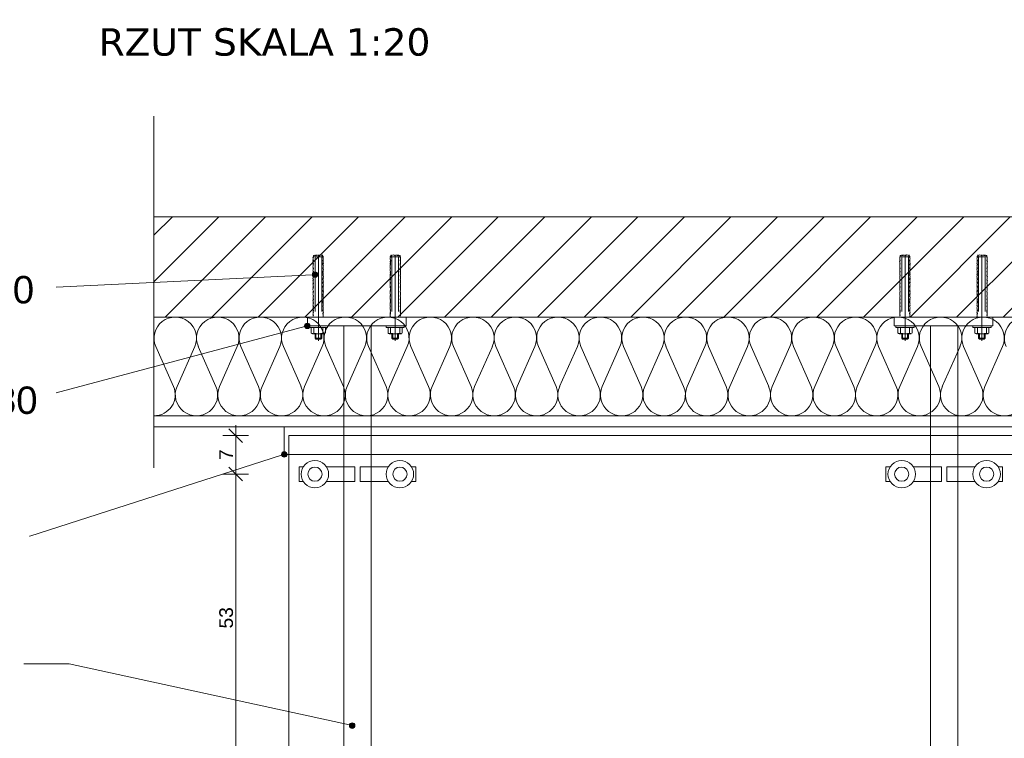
# Model space of a CAD drawing. Extents: x 5465377 to 5465550, y 5925276 to 5925338.
# Tile 122 of 182: x 5465434.44 to 5465436.23, y 5925319.22 to 5925320.53. Entities that reach past the tile are written whole.
import ezdxf

# ---------------------------------------------------------------- set-up
doc = ezdxf.new("R2010")
doc.units = 0
doc.header["$MEASUREMENT"] = 0
doc.linetypes.add('ACAD_ISO10W100', pattern=[18, 12, -3, 0, -3])
doc.linetypes.add('Dashed', pattern=[0.1, 0.05, -0.05])
for name, color, linetype, lineweight in [('0_Nr_pióra__141_Nr_Pióra__141', 7, 'Continuous', 0), ('_______wymiarowanie_Nr_Pióra__141', 7, 'Continuous', 0), ('_ARCH_Projekt_Nr_pióra__141_Nr_Pióra__1', 7, 'Continuous', 13), ('_ARCH_Projekt_Nr_pióra__141_Nr_Pióra__142', 7, 'Continuous', 18), ('_ARCH_Projekt_Nr_pióra__1_Nr_Pióra__141', 7, 'Continuous', 0), ('_Arch_rynny_Nr_pióra__141_Nr_Pióra__141', 7, 'Continuous', 0), ('_cienka_Nr_pióra__141_Nr_Pióra__141', 7, 'Continuous', 0), ('_cienka_Nr_pióra__167_Nr_Pióra__141', 7, 'Continuous', 0), ('_odnośnik_Nr_pióra__141_Nr_Pióra__141', 7, 'Continuous', 0), ('_przerywana_Nr_pióra__141_Nr_Pióra__141', 7, 'Continuous', 0), ('_stal_Nr_pióra__141_Nr_Pióra__141', 7, 'Continuous', 0), ('Opisy - Etykiety_Nr_pióra__141_Nr_Pióra__141', 7, 'Continuous', 0), ('Opisy - Etykiety_Nr_pióra__1_Nr_Pióra__141', 7, 'Continuous', 0), ('Opisy - Etykiety_Nr_Pióra__7', 7, 'Continuous', 35), ('Opisy - Etykiety_Nr_pióra__7_Nr_Pióra__7', 7, 'Continuous', 35), ('tabelki_Nr_pióra__7_Nr_pióra__141_Nr_Pióra__7', 7, 'Continuous', 35), ('This_Nr_pióra__141_Nr_Pióra__141', 7, 'Continuous', 0), ('zzz_stropy_Nr_pióra__141_Nr_Pióra__141', 7, 'Continuous', 0)]:
    doc.layers.add(name, color=color, linetype=linetype, lineweight=lineweight)
doc.layers.add('_______wymiarowanie', color=7, linetype='Continuous')
doc.styles.add('GENERATED_STYLE_1', font='arial.ttf')
doc.styles.add('GENERATED_STYLE_5', font='txt')
doc.styles.add('GENERATED_STYLE_6', font='verdana.ttf')
doc.dimstyles.new('GENERATED_STYLE__8', dxfattribs={"dimtxt": 0.025, "dimasz": 0.02375, "dimexe": 0.18, "dimexo": 0.3, "dimgap": 0.09, "dimtad": 1, "dimdec": 0, "dimlfac": 100, "dimzin": 0, "dimdsep": 46, "dimtxsty": 'GENERATED_STYLE_5', "dimblk": 'ARROWHEAD_6', "dimblk1": 'ARROWHEAD_6', "dimblk2": 'ARROWHEAD_6', "dimcen": 0.09, "dimclrd": 256, "dimclre": 256, "dimclrt": 256, "dimazin": 0, "dimtfac": 1, "dimtdec": 4, "dimtmove": 0, "dimatfit": 3, "dimfxl": 0, "dimtolj": 1, "dimtzin": 0, "dimarcsym": 0})

# ---------------------------------------------------------------- blocks, each defined once
blk = doc.blocks.new('*D459', base_point=(5464021.3307, 5925651.4736))
at = {"layer": '_______wymiarowanie_Nr_Pióra__141', "linetype": 'Continuous'}
for p, q in [((5465434.8558, 5925319.7052), (5465434.8089, 5925319.7052)), ((5465434.8199, 5925319.7177), (5465434.8449, 5925319.6927)), ((5465434.8324, 5925319.1802), (5465434.8324, 5925319.7052)), ((5465434.8199, 5925319.1927), (5465434.8449, 5925319.1677)), ((5465434.8558, 5925319.1802), (5465434.8089, 5925319.1802))]:
    blk.add_line(p, q, dxfattribs=at)
at = {"layer": '_______wymiarowanie_Nr_Pióra__141', "insert": (5465434.8024, 5925319.4237), "char_height": 0.025, "attachment_point": 1, "rotation": 90, "style": 'GENERATED_STYLE_1'}
blk.add_mtext('{53}', dxfattribs=at)
blk = doc.blocks.new('ARROWHEAD_6')
at = {"linetype": 'Continuous'}
for p, q in [((0, 0), (-1, 0)), ((-0.5, -0.5), (0.5, 0.5))]:
    blk.add_line(p, q, dxfattribs=at)
blk = doc.blocks.new('*D460', base_point=(5464021.3307, 5925651.4736))
at = {"layer": '_______wymiarowanie_Nr_Pióra__141', "linetype": 'Continuous'}
for p, q in [((5465434.8324, 5925319.7756), (5465434.8324, 5925319.7943)), ((5465434.8558, 5925319.7756), (5465434.8089, 5925319.7756)), ((5465434.8449, 5925319.7631), (5465434.8199, 5925319.7881)), ((5465434.8324, 5925319.7052), (5465434.8324, 5925319.7756)), ((5465434.8558, 5925319.7052), (5465434.8089, 5925319.7052)), ((5465434.8199, 5925319.7177), (5465434.8449, 5925319.6927))]:
    blk.add_line(p, q, dxfattribs=at)
at = {"layer": '_______wymiarowanie_Nr_Pióra__141', "insert": (5465434.8024, 5925319.7309), "char_height": 0.025, "attachment_point": 1, "rotation": 90, "style": 'GENERATED_STYLE_1'}
blk.add_mtext('{7}', dxfattribs=at)

msp = doc.modelspace()

# ---------------------------------------------------------------- hatches: boundary and pattern name
at = {"layer": '_ARCH_Projekt_Nr_pióra__141_Nr_Pióra__1', "linetype": 'Continuous'}
h = msp.add_hatch(dxfattribs=at)
h.set_pattern_fill('_common_brick_kopia__2_', color=256, style=0, pattern_type=2)
h.set_pattern_definition([(45.000001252, (5664495.338265, 6140137.54822), (-0.042426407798, 0.042426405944), [])])
h.paths.add_polyline_path([(5465434.6834, 5925320.1744), (5465434.6834, 5925319.9916), (5465437.3959, 5925319.9916), (5465437.3959, 5925320.1744)], flags=0)
at = {"layer": 'Opisy - Etykiety_Nr_Pióra__7', "linetype": 'Continuous'}
for points in [[(5465434.9821, 5925320.0692), (5465434.9817, 5925320.0711), (5465434.9806, 5925320.0727), (5465434.979, 5925320.0738), (5465434.9771, 5925320.0742), (5465434.9752, 5925320.0738), (5465434.9735, 5925320.0727), (5465434.9725, 5925320.0711), (5465434.9721, 5925320.0692), (5465434.9725, 5925320.0673), (5465434.9735, 5925320.0656), (5465434.9752, 5925320.0646), (5465434.9771, 5925320.0642), (5465434.979, 5925320.0646), (5465434.9806, 5925320.0656), (5465434.9817, 5925320.0673)], [(5465434.968, 5925319.9756), (5465434.9677, 5925319.9775), (5465434.9666, 5925319.9791), (5465434.965, 5925319.9802), (5465434.963, 5925319.9806), (5465434.9611, 5925319.9802), (5465434.9595, 5925319.9791), (5465434.9584, 5925319.9775), (5465434.958, 5925319.9756), (5465434.9584, 5925319.9737), (5465434.9595, 5925319.972), (5465434.9611, 5925319.9709), (5465434.963, 5925319.9706), (5465434.965, 5925319.9709), (5465434.9666, 5925319.972), (5465434.9677, 5925319.9737)], [(5465434.9258, 5925319.7411), (5465434.9255, 5925319.7431), (5465434.9244, 5925319.7447), (5465434.9228, 5925319.7458), (5465434.9208, 5925319.7461), (5465434.9189, 5925319.7458), (5465434.9173, 5925319.7447), (5465434.9162, 5925319.7431), (5465434.9158, 5925319.7411), (5465434.9162, 5925319.7392), (5465434.9173, 5925319.7376), (5465434.9189, 5925319.7365), (5465434.9208, 5925319.7361), (5465434.9228, 5925319.7365), (5465434.9244, 5925319.7376), (5465434.9255, 5925319.7392)], [(5465435.0497, 5925319.2466), (5465435.0493, 5925319.2485), (5465435.0482, 5925319.2501), (5465435.0466, 5925319.2512), (5465435.0447, 5925319.2516), (5465435.0428, 5925319.2512), (5465435.0412, 5925319.2501), (5465435.0401, 5925319.2485), (5465435.0397, 5925319.2466), (5465435.0401, 5925319.2447), (5465435.0412, 5925319.2431), (5465435.0428, 5925319.242), (5465435.0447, 5925319.2416), (5465435.0466, 5925319.242), (5465435.0482, 5925319.2431), (5465435.0493, 5925319.2447)]]:
    msp.add_hatch(color=256, dxfattribs=at).paths.add_polyline_path(points, flags=0)

# ---------------------------------------------------------------- linework, layer by layer
at = {"layer": '0_Nr_pióra__141_Nr_Pióra__141', "linetype": 'Continuous', "flags": 128}
msp.add_lwpolyline([(5465437.3183, 5925319.7756), (5465434.9293, 5925319.7756), (5465434.9293, 5925318.552), (5465437.3183, 5925318.552)], close=True, dxfattribs=at)
at = {"layer": '_ARCH_Projekt_Nr_pióra__141_Nr_Pióra__142', "linetype": 'Continuous', "flags": 128}
msp.add_lwpolyline([(5465434.6834, 5925320.1744), (5465434.6834, 5925319.9916), (5465437.3959, 5925319.9916), (5465437.3959, 5925320.1744)], close=True, dxfattribs=at)
at = {"layer": '_ARCH_Projekt_Nr_pióra__1_Nr_Pióra__141', "linetype": 'Continuous', "flags": 128}
msp.add_lwpolyline([(5465434.6834, 5925320.1744), (5465434.6834, 5925319.9916), (5465437.3959, 5925319.9916), (5465437.3959, 5925320.1744)], close=True, dxfattribs=at)
at = {"layer": '_Arch_rynny_Nr_pióra__141_Nr_Pióra__141', "linetype": 'Continuous'}
for p, q in [((5465434.6867, 5925319.9379), (5465434.7189, 5925319.8652)), ((5465434.7254, 5925319.8652), (5465434.7577, 5925319.9379)), ((5465434.7642, 5925319.9379), (5465434.7964, 5925319.8652)), ((5465434.8029, 5925319.8652), (5465434.8352, 5925319.9379)), ((5465434.8417, 5925319.9379), (5465434.8739, 5925319.8652)), ((5465434.8804, 5925319.8652), (5465434.9127, 5925319.9379)), ((5465434.9192, 5925319.9379), (5465434.9514, 5925319.8652)), ((5465434.9579, 5925319.8652), (5465434.9902, 5925319.9379)), ((5465434.9967, 5925319.9379), (5465435.0289, 5925319.8652)), ((5465435.0354, 5925319.8652), (5465435.0677, 5925319.9379)), ((5465435.0742, 5925319.9379), (5465435.1064, 5925319.8652)), ((5465435.1129, 5925319.8652), (5465435.1452, 5925319.9379)), ((5465435.1517, 5925319.9379), (5465435.1839, 5925319.8652)), ((5465435.1904, 5925319.8652), (5465435.2227, 5925319.9379)), ((5465435.2292, 5925319.9379), (5465435.2614, 5925319.8652)), ((5465435.2679, 5925319.8652), (5465435.3002, 5925319.9379)), ((5465435.3067, 5925319.9379), (5465435.3389, 5925319.8652)), ((5465435.3454, 5925319.8652), (5465435.3777, 5925319.9379)), ((5465435.3842, 5925319.9379), (5465435.4164, 5925319.8652)), ((5465435.4229, 5925319.8652), (5465435.4552, 5925319.9379)), ((5465435.4617, 5925319.9379), (5465435.4939, 5925319.8652)), ((5465435.5004, 5925319.8652), (5465435.5327, 5925319.9379)), ((5465435.5392, 5925319.9379), (5465435.5714, 5925319.8652)), ((5465435.5779, 5925319.8652), (5465435.6102, 5925319.9379)), ((5465435.6167, 5925319.9379), (5465435.6489, 5925319.8652)), ((5465435.6554, 5925319.8652), (5465435.6877, 5925319.9379)), ((5465435.6942, 5925319.9379), (5465435.7264, 5925319.8652)), ((5465435.7329, 5925319.8652), (5465435.7652, 5925319.9379)), ((5465435.7717, 5925319.9379), (5465435.8039, 5925319.8652)), ((5465435.8104, 5925319.8652), (5465435.8427, 5925319.9379)), ((5465435.8492, 5925319.9379), (5465435.8814, 5925319.8652)), ((5465435.8879, 5925319.8652), (5465435.9202, 5925319.9379)), ((5465435.9267, 5925319.9379), (5465435.9589, 5925319.8652)), ((5465435.9654, 5925319.8652), (5465435.9977, 5925319.9379)), ((5465436.0042, 5925319.9379), (5465436.0364, 5925319.8652)), ((5465436.0429, 5925319.8652), (5465436.0752, 5925319.9379)), ((5465436.0817, 5925319.9379), (5465436.1139, 5925319.8652)), ((5465436.1204, 5925319.8652), (5465436.1527, 5925319.9379)), ((5465436.1592, 5925319.9379), (5465436.1914, 5925319.8652)), ((5465436.1979, 5925319.8652), (5465436.2302, 5925319.9379))]:
    msp.add_line(p, q, dxfattribs=at)
for centre, start_param, end_param in [((5465434.7222, 5925319.9533), 2.728799, 6.695979), ((5465434.7997, 5925319.9533), 2.728799, 6.695979), ((5465434.8772, 5925319.9533), 2.728799, 6.695979), ((5465434.9547, 5925319.9533), 2.728799, 6.695979), ((5465435.0322, 5925319.9533), 2.728799, 6.695979), ((5465435.1097, 5925319.9533), 2.728799, 6.695979), ((5465435.1872, 5925319.9533), 2.728799, 6.695979), ((5465435.2647, 5925319.9533), 2.728799, 6.695979), ((5465435.3422, 5925319.9533), 2.728799, 6.695979), ((5465435.4197, 5925319.9533), 2.728799, 6.695979), ((5465435.4972, 5925319.9533), 2.728799, 6.695979), ((5465435.5747, 5925319.9533), 2.728799, 6.695979), ((5465435.6522, 5925319.9533), 2.728799, 6.695979), ((5465435.7297, 5925319.9533), 2.728799, 6.695979), ((5465435.8072, 5925319.9533), 2.728799, 6.695979), ((5465435.8847, 5925319.9533), 2.728799, 6.695979), ((5465435.9622, 5925319.9533), 2.728799, 6.695979), ((5465436.0397, 5925319.9533), 2.728799, 6.695979), ((5465436.1172, 5925319.9533), 2.728799, 6.695979), ((5465436.1947, 5925319.9533), 2.728799, 6.695979), ((5465436.2722, 5925319.9533), 2.728799, 6.695979), ((5465434.6834, 5925319.8498), 1.570796, 3.554386), ((5465434.7609, 5925319.8498), 5.870393, 9.837572), ((5465434.8384, 5925319.8498), 5.870393, 9.837572), ((5465434.9159, 5925319.8498), 5.870393, 9.837572), ((5465434.9934, 5925319.8498), 5.870393, 9.837572), ((5465435.0709, 5925319.8498), 5.870393, 9.837572), ((5465435.1484, 5925319.8498), 5.870393, 9.837572), ((5465435.2259, 5925319.8498), 5.870393, 9.837572), ((5465435.3034, 5925319.8498), 5.870393, 9.837572), ((5465435.3809, 5925319.8498), 5.870393, 9.837572), ((5465435.4584, 5925319.8498), 5.870393, 9.837572), ((5465435.5359, 5925319.8498), 5.870393, 9.837572), ((5465435.6134, 5925319.8498), 5.870393, 9.837572), ((5465435.6909, 5925319.8498), 5.870393, 9.837572), ((5465435.7684, 5925319.8498), 5.870393, 9.837572), ((5465435.8459, 5925319.8498), 5.870393, 9.837572), ((5465435.9234, 5925319.8498), 5.870393, 9.837572), ((5465436.0009, 5925319.8498), 5.870393, 9.837572), ((5465436.0784, 5925319.8498), 5.870393, 9.837572), ((5465436.1559, 5925319.8498), 5.870393, 9.837572), ((5465436.2334, 5925319.8498), 5.870393, 9.837572)]:
    msp.add_ellipse(centre, major_axis=(-0.0387, 0), ratio=0.987919, start_param=start_param, end_param=end_param, dxfattribs=at)
at = {"layer": '_cienka_Nr_pióra__141_Nr_Pióra__141', "linetype": 'Continuous'}
for p, q in [((5465434.6834, 5925319.7165), (5465434.6834, 5925320.3578)), ((5465434.6834, 5925319.7916), (5465437.3959, 5925319.7916))]:
    msp.add_line(p, q, dxfattribs=at)
at = {"layer": '_cienka_Nr_pióra__141_Nr_Pióra__141', "linetype": 'Continuous', "flags": 128}
for points in [[(5465435.0293, 5925319.9756), (5465435.0793, 5925319.9756), (5465435.0793, 5925318.592), (5465435.0293, 5925318.592)], [(5465436.0988, 5925319.9756), (5465436.1488, 5925319.9756), (5465436.1488, 5925318.592), (5465436.0988, 5925318.592)]]:
    msp.add_lwpolyline(points, close=True, dxfattribs=at)
at = {"layer": '_cienka_Nr_pióra__167_Nr_Pióra__141', "linetype": 'Continuous'}
for p, q in [((5465434.6834, 5925319.8116), (5465437.3959, 5925319.8116)), ((5465434.6834, 5925319.7916), (5465437.3959, 5925319.7916))]:
    msp.add_line(p, q, dxfattribs=at)
at = {"layer": '_odnośnik_Nr_pióra__141_Nr_Pióra__141', "linetype": 'Dashed'}
for p, q in [((5465434.9771, 5925320.1018), (5465434.9771, 5925319.9756)), ((5465434.9771, 5925320.1018), (5465434.9891, 5925320.1018)), ((5465434.9891, 5925320.1018), (5465434.9891, 5925319.9756)), ((5465435.117, 5925320.1018), (5465435.117, 5925319.9756)), ((5465435.129, 5925320.1018), (5465435.117, 5925320.1018)), ((5465435.129, 5925320.1018), (5465435.129, 5925319.9756)), ((5465436.0466, 5925320.1018), (5465436.0466, 5925319.9756)), ((5465436.0466, 5925320.1018), (5465436.0586, 5925320.1018)), ((5465436.0586, 5925320.1018), (5465436.0586, 5925319.9756)), ((5465436.1866, 5925320.1018), (5465436.1866, 5925319.9756)), ((5465436.1985, 5925320.1018), (5465436.1866, 5925320.1018)), ((5465436.1985, 5925320.1018), (5465436.1985, 5925319.9756))]:
    msp.add_line(p, q, dxfattribs=at)
at = {"layer": '_odnośnik_Nr_pióra__141_Nr_Pióra__141', "linetype": 'Continuous'}
for p, q in [((5465434.9701, 5925319.9623), (5465434.9701, 5925319.9725)), ((5465434.9747, 5925319.9725), (5465434.9747, 5925319.9623)), ((5465434.9913, 5925319.9725), (5465434.9913, 5925319.9623)), ((5465434.996, 5925319.9623), (5465434.996, 5925319.9725)), ((5465435.1101, 5925319.9623), (5465435.1101, 5925319.9725)), ((5465435.1148, 5925319.9725), (5465435.1148, 5925319.9623)), ((5465435.1313, 5925319.9725), (5465435.1313, 5925319.9623)), ((5465435.136, 5925319.9623), (5465435.136, 5925319.9725)), ((5465436.0396, 5925319.9623), (5465436.0396, 5925319.9725)), ((5465436.0443, 5925319.9725), (5465436.0443, 5925319.9623)), ((5465436.0609, 5925319.9725), (5465436.0609, 5925319.9623)), ((5465436.0655, 5925319.9623), (5465436.0655, 5925319.9725)), ((5465436.1797, 5925319.9623), (5465436.1797, 5925319.9725)), ((5465436.1843, 5925319.9725), (5465436.1843, 5925319.9623)), ((5465436.2009, 5925319.9725), (5465436.2009, 5925319.9623)), ((5465436.2055, 5925319.9623), (5465436.2055, 5925319.9725)), ((5465434.9724, 5925319.9612), (5465434.9937, 5925319.9612)), ((5465434.9771, 5925319.9532), (5465434.9771, 5925319.9612)), ((5465434.9771, 5925319.9532), (5465434.9891, 5925319.9532)), ((5465434.9771, 5925319.9532), (5465434.9786, 5925319.9513)), ((5465434.9786, 5925319.9513), (5465434.9786, 5925319.9612)), ((5465434.9876, 5925319.9513), (5465434.9876, 5925319.9612)), ((5465434.9891, 5925319.9532), (5465434.9876, 5925319.9513)), ((5465434.9891, 5925319.9532), (5465434.9891, 5925319.9612)), ((5465435.1337, 5925319.9612), (5465435.1124, 5925319.9612)), ((5465435.117, 5925319.9532), (5465435.117, 5925319.9612)), ((5465435.129, 5925319.9532), (5465435.117, 5925319.9532)), ((5465435.117, 5925319.9532), (5465435.1185, 5925319.9513)), ((5465435.1185, 5925319.9513), (5465435.1185, 5925319.9612)), ((5465435.1275, 5925319.9513), (5465435.1275, 5925319.9612)), ((5465435.129, 5925319.9532), (5465435.1275, 5925319.9513)), ((5465435.129, 5925319.9532), (5465435.129, 5925319.9612)), ((5465436.0419, 5925319.9612), (5465436.0632, 5925319.9612)), ((5465436.0466, 5925319.9532), (5465436.0466, 5925319.9612)), ((5465436.0466, 5925319.9532), (5465436.0586, 5925319.9532)), ((5465436.0466, 5925319.9532), (5465436.0481, 5925319.9513)), ((5465436.0481, 5925319.9513), (5465436.0481, 5925319.9612)), ((5465436.0571, 5925319.9513), (5465436.0571, 5925319.9612)), ((5465436.0586, 5925319.9532), (5465436.0571, 5925319.9513)), ((5465436.0586, 5925319.9532), (5465436.0586, 5925319.9612)), ((5465436.2033, 5925319.9612), (5465436.1819, 5925319.9612)), ((5465436.1865, 5925319.9532), (5465436.1865, 5925319.9612)), ((5465436.1985, 5925319.9532), (5465436.1865, 5925319.9532)), ((5465436.1865, 5925319.9532), (5465436.188, 5925319.9513)), ((5465436.188, 5925319.9513), (5465436.188, 5925319.9612)), ((5465436.197, 5925319.9513), (5465436.197, 5925319.9612)), ((5465436.1985, 5925319.9532), (5465436.197, 5925319.9513)), ((5465436.1985, 5925319.9532), (5465436.1985, 5925319.9612)), ((5465434.9786, 5925319.9513), (5465434.9876, 5925319.9513)), ((5465435.1275, 5925319.9513), (5465435.1185, 5925319.9513)), ((5465436.0481, 5925319.9513), (5465436.0571, 5925319.9513)), ((5465436.197, 5925319.9513), (5465436.188, 5925319.9513))]:
    msp.add_line(p, q, dxfattribs=at)
at = {"layer": '_odnośnik_Nr_pióra__141_Nr_Pióra__141', "linetype": 'Continuous', "flags": 128}
for points in [[(5465434.9916, 5925319.9916, 0.434465), (5465434.9912, 5925319.9943, 0.520567), (5465434.9912, 5925319.9977, 0.520567), (5465434.9912, 5925320.0012, 0.520567), (5465434.9912, 5925320.0039, 0.520567), (5465434.9912, 5925320.0065, 0.402295), (5465434.9912, 5925320.0109, 0.520567), (5465434.9912, 5925320.0143, 0.520567), (5465434.9912, 5925320.0177, 0.520567), (5465434.9912, 5925320.0203, 0.520567), (5465434.9912, 5925320.023, 0.520567), (5465434.9912, 5925320.0259, 0.390562), (5465434.9912, 5925320.0299, 0.520567), (5465434.9912, 5925320.0325, 0.520567), (5465434.9912, 5925320.0356, 0.520567), (5465434.9912, 5925320.0392, 0.405368), (5465434.9912, 5925320.0437, 0.520567), (5465434.9912, 5925320.0462, 0.520567), (5465434.9912, 5925320.0498, 0.520567), (5465434.9912, 5925320.0535, 0.520567), (5465434.9912, 5925320.0573, 0.520567), (5465434.9912, 5925320.0604, 0.520567), (5465434.9912, 5925320.0643, 0.520567), (5465434.9912, 5925320.068, 0.520567), (5465434.9912, 5925320.071, 0.520567), (5465434.9912, 5925320.0739, 0.520567), (5465434.9912, 5925320.0765, 0.520567), (5465434.9912, 5925320.0801, 0.520567), (5465434.9912, 5925320.0832, 0.520567), (5465434.9912, 5925320.0869, 0.414373), (5465434.9911, 5925320.0917, 0.520567), (5465434.9911, 5925320.0945, 0.520567), (5465434.9911, 5925320.0973, 0.520567), (5465434.9911, 5925320.1009, 0.520567), (5465434.9911, 5925320.1037, 0.537126), (5465434.9885, 5925320.1039, 0.520567), (5465434.9845, 5925320.1039, 0.520567), (5465434.9819, 5925320.1039, 0.520567), (5465434.9789, 5925320.1039, 0.508103), (5465434.9753, 5925320.1039, 0.520567), (5465434.974, 5925320.1017, 0.520567), (5465434.974, 5925320.0986, 0.520567), (5465434.974, 5925320.0956, 0.520567), (5465434.974, 5925320.0917, 0.520567), (5465434.974, 5925320.0888, 0.391415), (5465434.9741, 5925320.0848, 0.520567), (5465434.9741, 5925320.0809, 0.520567), (5465434.9741, 5925320.0783, 0.520567), (5465434.9741, 5925320.0749, 0.520567), (5465434.9741, 5925320.0716, 0.520567), (5465434.9741, 5925320.0679, 0.520567), (5465434.9741, 5925320.064, 0.520567), (5465434.9741, 5925320.0604, 0.520567), (5465434.9741, 5925320.0565, 0.520567), (5465434.9741, 5925320.0533, 0.520567), (5465434.9741, 5925320.05, 0.520567), (5465434.9741, 5925320.047, 0.520567), (5465434.9741, 5925320.0434, 0.409157), (5465434.9741, 5925320.0387, 0.520567), (5465434.9741, 5925320.035, 0.520567), (5465434.9741, 5925320.0313, 0.39645), (5465434.9741, 5925320.0271, 0.520567), (5465434.9741, 5925320.0244, 0.520567), (5465434.9741, 5925320.0208, 0.520567), (5465434.9741, 5925320.0178, 0.520567), (5465434.9741, 5925320.015, 0.520567), (5465434.9741, 5925320.0116, 0.520567), (5465434.9741, 5925320.0084, 0.401147), (5465434.9741, 5925320.004, 0.520567), (5465434.9741, 5925320.0011, 0.520567), (5465434.9741, 5925319.9984, 0.520567), (5465434.9741, 5925319.995, 0.520567), (5465434.9741, 5925319.992, 0.097834), (5465434.9737, 5925319.9916)], [(5465435.1144, 5925319.9916, -0.434465), (5465435.1148, 5925319.9943, -0.520567), (5465435.1148, 5925319.9977, -0.520567), (5465435.1148, 5925320.0012, -0.520567), (5465435.1148, 5925320.0039, -0.520567), (5465435.1148, 5925320.0065, -0.402295), (5465435.1148, 5925320.0109, -0.520567), (5465435.1148, 5925320.0143, -0.520567), (5465435.1148, 5925320.0177, -0.520567), (5465435.1148, 5925320.0203, -0.520567), (5465435.1148, 5925320.023, -0.520567), (5465435.1148, 5925320.0259, -0.390562), (5465435.1148, 5925320.0299, -0.520567), (5465435.1148, 5925320.0325, -0.520567), (5465435.1148, 5925320.0356, -0.520567), (5465435.1148, 5925320.0392, -0.405368), (5465435.1148, 5925320.0437, -0.520567), (5465435.1148, 5925320.0462, -0.520567), (5465435.1148, 5925320.0498, -0.520567), (5465435.1148, 5925320.0535, -0.520567), (5465435.1148, 5925320.0573, -0.520567), (5465435.1148, 5925320.0604, -0.520567), (5465435.1148, 5925320.0643, -0.520567), (5465435.1148, 5925320.068, -0.520567), (5465435.1148, 5925320.071, -0.520567), (5465435.1148, 5925320.0739, -0.520567), (5465435.1148, 5925320.0765, -0.520567), (5465435.1148, 5925320.0801, -0.520567), (5465435.1148, 5925320.0832, -0.520567), (5465435.1148, 5925320.0869, -0.414373), (5465435.1149, 5925320.0917, -0.520567), (5465435.1149, 5925320.0945, -0.520567), (5465435.1149, 5925320.0973, -0.520567), (5465435.1149, 5925320.1009, -0.520567), (5465435.1149, 5925320.1037, -0.537126), (5465435.1176, 5925320.1039, -0.520567), (5465435.1216, 5925320.1039, -0.520567), (5465435.1242, 5925320.1039, -0.520567), (5465435.1272, 5925320.1039, -0.508103), (5465435.1308, 5925320.1039, -0.520567), (5465435.132, 5925320.1017, -0.520567), (5465435.132, 5925320.0986, -0.520567), (5465435.132, 5925320.0956, -0.520567), (5465435.132, 5925320.0917, -0.520567), (5465435.132, 5925320.0888, -0.391415), (5465435.132, 5925320.0848, -0.520567), (5465435.132, 5925320.0809, -0.520567), (5465435.132, 5925320.0783, -0.520567), (5465435.132, 5925320.0749, -0.520567), (5465435.132, 5925320.0716, -0.520567), (5465435.132, 5925320.0679, -0.520567), (5465435.132, 5925320.064, -0.520567), (5465435.132, 5925320.0604, -0.520567), (5465435.132, 5925320.0565, -0.520567), (5465435.132, 5925320.0533, -0.520567), (5465435.132, 5925320.05, -0.520567), (5465435.132, 5925320.047, -0.520567), (5465435.132, 5925320.0434, -0.409157), (5465435.132, 5925320.0387, -0.520567), (5465435.132, 5925320.035, -0.520567), (5465435.132, 5925320.0313, -0.39645), (5465435.132, 5925320.0271, -0.520567), (5465435.132, 5925320.0244, -0.520567), (5465435.132, 5925320.0208, -0.520567), (5465435.132, 5925320.0178, -0.520567), (5465435.132, 5925320.015, -0.520567), (5465435.132, 5925320.0116, -0.520567), (5465435.132, 5925320.0084, -0.401147), (5465435.132, 5925320.004, -0.520567), (5465435.132, 5925320.0011, -0.520567), (5465435.132, 5925319.9984, -0.520567), (5465435.132, 5925319.995, -0.520567), (5465435.132, 5925319.992, -0.097834), (5465435.1324, 5925319.9916)], [(5465436.0612, 5925319.9916, 0.434465), (5465436.0608, 5925319.9943, 0.520567), (5465436.0608, 5925319.9977, 0.520567), (5465436.0608, 5925320.0012, 0.520567), (5465436.0608, 5925320.0039, 0.520567), (5465436.0608, 5925320.0065, 0.402295), (5465436.0608, 5925320.0109, 0.520567), (5465436.0608, 5925320.0143, 0.520567), (5465436.0608, 5925320.0177, 0.520567), (5465436.0608, 5925320.0203, 0.520567), (5465436.0608, 5925320.023, 0.520567), (5465436.0608, 5925320.0259, 0.390562), (5465436.0608, 5925320.0299, 0.520567), (5465436.0608, 5925320.0325, 0.520567), (5465436.0608, 5925320.0356, 0.520567), (5465436.0608, 5925320.0392, 0.405368), (5465436.0608, 5925320.0437, 0.520567), (5465436.0608, 5925320.0462, 0.520567), (5465436.0608, 5925320.0498, 0.520567), (5465436.0608, 5925320.0535, 0.520567), (5465436.0608, 5925320.0573, 0.520567), (5465436.0608, 5925320.0604, 0.520567), (5465436.0608, 5925320.0643, 0.520567), (5465436.0608, 5925320.068, 0.520567), (5465436.0608, 5925320.071, 0.520567), (5465436.0608, 5925320.0739, 0.520567), (5465436.0608, 5925320.0765, 0.520567), (5465436.0608, 5925320.0801, 0.520567), (5465436.0608, 5925320.0832, 0.520567), (5465436.0608, 5925320.0869, 0.414373), (5465436.0607, 5925320.0917, 0.520567), (5465436.0607, 5925320.0945, 0.520567), (5465436.0607, 5925320.0973, 0.520567), (5465436.0607, 5925320.1009, 0.520567), (5465436.0607, 5925320.1037, 0.537126), (5465436.058, 5925320.1039, 0.520567), (5465436.054, 5925320.1039, 0.520567), (5465436.0515, 5925320.1039, 0.520567), (5465436.0484, 5925320.1039, 0.508103), (5465436.0448, 5925320.1039, 0.520567), (5465436.0436, 5925320.1017, 0.520567), (5465436.0436, 5925320.0986, 0.520567), (5465436.0436, 5925320.0956, 0.520567), (5465436.0436, 5925320.0917, 0.520567), (5465436.0436, 5925320.0888, 0.391415), (5465436.0437, 5925320.0848, 0.520567), (5465436.0437, 5925320.0809, 0.520567), (5465436.0437, 5925320.0783, 0.520567), (5465436.0437, 5925320.0749, 0.520567), (5465436.0437, 5925320.0716, 0.520567), (5465436.0437, 5925320.0679, 0.520567), (5465436.0437, 5925320.064, 0.520567), (5465436.0437, 5925320.0604, 0.520567), (5465436.0437, 5925320.0565, 0.520567), (5465436.0437, 5925320.0533, 0.520567), (5465436.0437, 5925320.05, 0.520567), (5465436.0437, 5925320.047, 0.520567), (5465436.0437, 5925320.0434, 0.409157), (5465436.0437, 5925320.0387, 0.520567), (5465436.0437, 5925320.035, 0.520567), (5465436.0437, 5925320.0313, 0.39645), (5465436.0437, 5925320.0271, 0.520567), (5465436.0437, 5925320.0244, 0.520567), (5465436.0437, 5925320.0208, 0.520567), (5465436.0437, 5925320.0178, 0.520567), (5465436.0437, 5925320.015, 0.520567), (5465436.0437, 5925320.0116, 0.520567), (5465436.0437, 5925320.0084, 0.401147), (5465436.0437, 5925320.004, 0.520567), (5465436.0437, 5925320.0011, 0.520567), (5465436.0437, 5925319.9984, 0.520567), (5465436.0437, 5925319.995, 0.520567), (5465436.0437, 5925319.992, 0.097834), (5465436.0432, 5925319.9916)], [(5465436.184, 5925319.9916, -0.434465), (5465436.1844, 5925319.9943, -0.520567), (5465436.1844, 5925319.9977, -0.520567), (5465436.1844, 5925320.0012, -0.520567), (5465436.1844, 5925320.0039, -0.520567), (5465436.1844, 5925320.0065, -0.402295), (5465436.1844, 5925320.0109, -0.520567), (5465436.1844, 5925320.0143, -0.520567), (5465436.1844, 5925320.0177, -0.520567), (5465436.1844, 5925320.0203, -0.520567), (5465436.1844, 5925320.023, -0.520567), (5465436.1844, 5925320.0259, -0.390562), (5465436.1844, 5925320.0299, -0.520567), (5465436.1844, 5925320.0325, -0.520567), (5465436.1844, 5925320.0356, -0.520567), (5465436.1844, 5925320.0392, -0.405368), (5465436.1844, 5925320.0437, -0.520567), (5465436.1844, 5925320.0462, -0.520567), (5465436.1844, 5925320.0498, -0.520567), (5465436.1844, 5925320.0535, -0.520567), (5465436.1844, 5925320.0573, -0.520567), (5465436.1844, 5925320.0604, -0.520567), (5465436.1844, 5925320.0643, -0.520567), (5465436.1844, 5925320.068, -0.520567), (5465436.1844, 5925320.071, -0.520567), (5465436.1844, 5925320.0739, -0.520567), (5465436.1844, 5925320.0765, -0.520567), (5465436.1844, 5925320.0801, -0.520567), (5465436.1844, 5925320.0832, -0.520567), (5465436.1844, 5925320.0869, -0.414373), (5465436.1845, 5925320.0917, -0.520567), (5465436.1845, 5925320.0945, -0.520567), (5465436.1845, 5925320.0973, -0.520567), (5465436.1845, 5925320.1009, -0.520567), (5465436.1845, 5925320.1037, -0.537126), (5465436.1871, 5925320.1039, -0.520567), (5465436.1911, 5925320.1039, -0.520567), (5465436.1937, 5925320.1039, -0.520567), (5465436.1968, 5925320.1039, -0.508103), (5465436.2003, 5925320.1039, -0.520567), (5465436.2016, 5925320.1017, -0.520567), (5465436.2016, 5925320.0986, -0.520567), (5465436.2016, 5925320.0956, -0.520567), (5465436.2016, 5925320.0917, -0.520567), (5465436.2016, 5925320.0888, -0.391415), (5465436.2015, 5925320.0848, -0.520567), (5465436.2015, 5925320.0809, -0.520567), (5465436.2015, 5925320.0783, -0.520567), (5465436.2015, 5925320.0749, -0.520567), (5465436.2015, 5925320.0716, -0.520567), (5465436.2015, 5925320.0679, -0.520567), (5465436.2015, 5925320.064, -0.520567), (5465436.2015, 5925320.0604, -0.520567), (5465436.2015, 5925320.0565, -0.520567), (5465436.2015, 5925320.0533, -0.520567), (5465436.2015, 5925320.05, -0.520567), (5465436.2015, 5925320.047, -0.520567), (5465436.2015, 5925320.0434, -0.409157), (5465436.2015, 5925320.0387, -0.520567), (5465436.2015, 5925320.035, -0.520567), (5465436.2015, 5925320.0313, -0.39645), (5465436.2015, 5925320.0271, -0.520567), (5465436.2015, 5925320.0244, -0.520567), (5465436.2015, 5925320.0208, -0.520567), (5465436.2015, 5925320.0178, -0.520567), (5465436.2015, 5925320.015, -0.520567), (5465436.2015, 5925320.0116, -0.520567), (5465436.2015, 5925320.0084, -0.401147), (5465436.2015, 5925320.004, -0.520567), (5465436.2015, 5925320.0011, -0.520567), (5465436.2015, 5925319.9984, -0.520567), (5465436.2015, 5925319.995, -0.520567), (5465436.2015, 5925319.992, -0.097834), (5465436.2019, 5925319.9916)]]:
    msp.add_lwpolyline(points, format="xyb", dxfattribs=at)
for points in [[(5465434.9664, 5925319.9725), (5465434.9997, 5925319.9725), (5465434.9997, 5925319.9756), (5465434.9664, 5925319.9756)], [(5465435.1397, 5925319.9725), (5465435.1064, 5925319.9725), (5465435.1064, 5925319.9756), (5465435.1397, 5925319.9756)], [(5465436.0359, 5925319.9725), (5465436.0693, 5925319.9725), (5465436.0693, 5925319.9756), (5465436.0359, 5925319.9756)], [(5465436.2093, 5925319.9725), (5465436.1759, 5925319.9725), (5465436.1759, 5925319.9756), (5465436.2093, 5925319.9756)]]:
    msp.add_lwpolyline(points, close=True, dxfattribs=at)
at = {"layer": '_odnośnik_Nr_pióra__141_Nr_Pióra__141', "linetype": 'Continuous'}
for centre, radius, start, end in [((5465434.9724, 5925319.9643), 0.00304, 220.3106, 319.6894), ((5465434.983, 5925319.994), 0.0327, 255.3162, 284.6706), ((5465434.9936, 5925319.9643), 0.00304, 220.3106, 319.6894), ((5465435.1124, 5925319.9643), 0.00304, 220.3106, 319.6894), ((5465435.123, 5925319.994), 0.0327, 255.3294, 284.6838), ((5465435.1336, 5925319.9643), 0.00304, 220.3106, 319.6894), ((5465436.042, 5925319.9643), 0.00304, 220.3106, 319.6894), ((5465436.0526, 5925319.994), 0.0327, 255.3162, 284.6706), ((5465436.0632, 5925319.9643), 0.00304, 220.3106, 319.6894), ((5465436.182, 5925319.9643), 0.00304, 220.3106, 319.6894), ((5465436.1926, 5925319.994), 0.0327, 255.3294, 284.6838), ((5465436.2032, 5925319.9643), 0.00304, 220.3106, 319.6894)]:
    msp.add_arc(centre, radius, start, end, dxfattribs=at)
at = {"layer": '_przerywana_Nr_pióra__141_Nr_Pióra__141', "linetype": 'ACAD_ISO10W100'}
for p, q in [((5465434.9831, 5925319.9484), (5465434.9831, 5925320.104)), ((5465435.123, 5925319.9484), (5465435.123, 5925320.104)), ((5465436.0526, 5925319.9484), (5465436.0526, 5925320.104)), ((5465436.1925, 5925319.9484), (5465436.1925, 5925320.104))]:
    msp.add_line(p, q, dxfattribs=at)
at = {"layer": '_stal_Nr_pióra__141_Nr_Pióra__141', "linetype": 'Continuous', "flags": 128}
for points in [[(5465434.963, 5925319.9916), (5465434.963, 5925319.9756), (5465435.143, 5925319.9756), (5465435.143, 5925319.9916)], [(5465436.0326, 5925319.9916), (5465436.0326, 5925319.9756), (5465436.2126, 5925319.9756), (5465436.2126, 5925319.9916)]]:
    msp.add_lwpolyline(points, close=True, dxfattribs=at)
at = {"layer": 'Opisy - Etykiety_Nr_pióra__141_Nr_Pióra__141', "linetype": 'Continuous'}
for p, q in [((5465434.5049, 5925320.0462), (5465434.9721, 5925320.0689)), ((5465434.5049, 5925319.8533), (5465434.9582, 5925319.9743)), ((5465434.4571, 5925319.5923), (5465434.9161, 5925319.7396)), ((5465434.4571, 5925319.5923), (5465434.4562, 5925319.5923)), ((5465434.5289, 5925319.3595), (5465434.4459, 5925319.3595)), ((5465434.5289, 5925319.3595), (5465435.0399, 5925319.2481))]:
    msp.add_line(p, q, dxfattribs=at)
at = {"layer": 'Opisy - Etykiety_Nr_pióra__1_Nr_Pióra__141', "linetype": 'Continuous'}
for centre in [(5465434.9771, 5925320.0692), (5465434.963, 5925319.9756), (5465434.9208, 5925319.7411), (5465435.0447, 5925319.2466)]:
    msp.add_circle(centre, 0.005, dxfattribs=at)
at = {"layer": 'This_Nr_pióra__141_Nr_Pióra__141', "linetype": 'Continuous'}
for centre in [(5465434.9768, 5925319.7052), (5465435.1317, 5925319.7052), (5465435.1317, 5925319.7052), (5465436.0464, 5925319.7052), (5465436.0464, 5925319.7052), (5465436.2012, 5925319.7052), (5465436.2012, 5925319.7052)]:
    msp.add_circle(centre, 0.013, dxfattribs=at)
at = {"layer": 'zzz_stropy_Nr_pióra__141_Nr_Pióra__141', "linetype": 'Continuous', "flags": 128}
msp.add_lwpolyline([(5465437.3959, 5925319.7916), (5465437.329, 5925319.7916), (5465437.329, 5925319.7411), (5465434.9208, 5925319.7411), (5465434.9208, 5925319.7916)], close=True, dxfattribs=at)
for points in [[(5465434.9556, 5925319.692), (5465434.948, 5925319.692), (5465434.948, 5925319.7184), (5465434.9556, 5925319.7184)], [(5465434.9981, 5925319.7184), (5465435.0493, 5925319.7184), (5465435.0493, 5925319.692), (5465434.9981, 5925319.692)], [(5465435.1105, 5925319.7184), (5465435.0593, 5925319.7184), (5465435.0593, 5925319.692), (5465435.1105, 5925319.692)], [(5465435.153, 5925319.692), (5465435.1605, 5925319.692), (5465435.1605, 5925319.7184), (5465435.153, 5925319.7184)], [(5465436.0251, 5925319.692), (5465436.0176, 5925319.692), (5465436.0176, 5925319.7184), (5465436.0251, 5925319.7184)], [(5465436.0676, 5925319.7184), (5465436.1188, 5925319.7184), (5465436.1188, 5925319.692), (5465436.0676, 5925319.692)], [(5465436.18, 5925319.7184), (5465436.1288, 5925319.7184), (5465436.1288, 5925319.692), (5465436.18, 5925319.692)], [(5465436.2225, 5925319.692), (5465436.2301, 5925319.692), (5465436.2301, 5925319.7184), (5465436.2225, 5925319.7184)]]:
    msp.add_lwpolyline(points, dxfattribs=at)
at = {"layer": 'zzz_stropy_Nr_pióra__141_Nr_Pióra__141', "linetype": 'Continuous'}
for centre in [(5465434.9768, 5925319.7052), (5465435.1317, 5925319.7052), (5465436.0464, 5925319.7052), (5465436.2012, 5925319.7052)]:
    msp.add_circle(centre, 0.025, dxfattribs=at)

# ---------------------------------------------------------------- texts
at = {"layer": 'Opisy - Etykiety_Nr_pióra__7_Nr_Pióra__7', "linetype": 'Continuous', "char_height": 0.05, "attachment_point": 9, "style": 'GENERATED_STYLE_1'}
for s, insert in [('{kotwy wklejane 4M12-150 }', (5465434.4649, 5925320.0015)), ('{Bl.15x120x180 }', (5465434.4712, 5925319.8143))]:
    msp.add_mtext(s, dxfattribs=dict(at, insert=insert))
at = {"layer": 'tabelki_Nr_pióra__7_Nr_pióra__141_Nr_Pióra__7', "linetype": 'Continuous', "insert": (5465434.5824, 5925320.4675), "char_height": 0.05, "attachment_point": 7, "style": 'GENERATED_STYLE_6'}
msp.add_mtext('{RZUT SKALA 1:20}', dxfattribs=at)

# ---------------------------------------------------------------- dimensions: what is measured, and where the dimension line sits
at = {"layer": '_______wymiarowanie', "linetype": 'Continuous'}
for p1, p2, picture, middle in [((5465435.1317, 5925319.7052), (5465434.9293, 5925319.7756), '*D460', (5465434.8149, 5925319.7404)), ((5465435.1317, 5925319.1802), (5465435.1317, 5925319.7052), '*D459', (5465434.8149, 5925319.4427))]:
    dim = msp.add_linear_dim(base=(5465434.8324, 5925318.552), p1=p1, p2=p2, angle=90, dimstyle='GENERATED_STYLE__8', dxfattribs=at)
    dim.commit()
    dim.dimension.update_dxf_attribs({"geometry": picture, "text_midpoint": middle})

doc.saveas('drawing.dxf')
